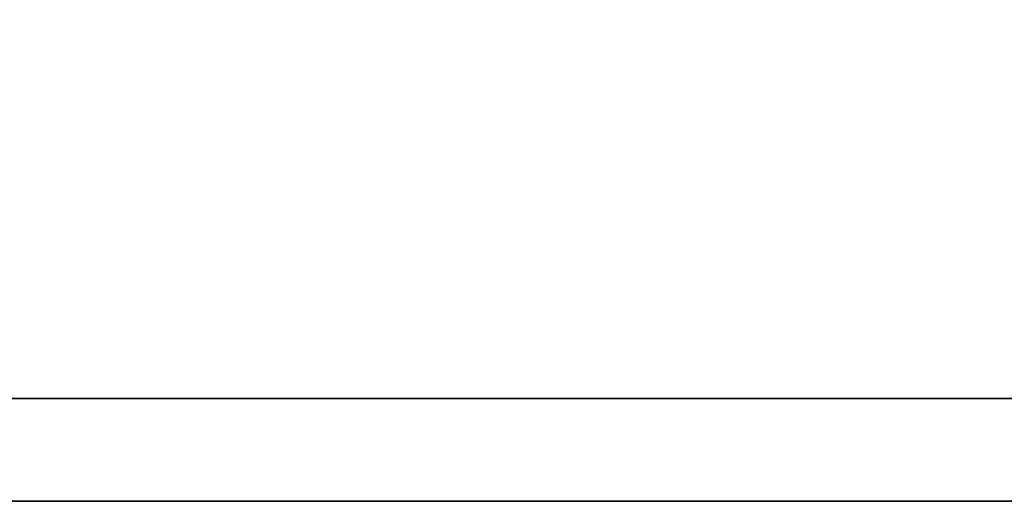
# Model space of a CAD drawing. Header units: millimetres. Extents: x 455 to 817, y 438 to 567.
# Tile 27 of 55: x 717.31 to 719.56, y 471.35 to 472.45. Entities that reach past the tile are written whole.
import ezdxf

# ---------------------------------------------------------------- set-up
doc = ezdxf.new("R2010")
doc.units = ezdxf.units.MM
doc.layers.add('DIM', color=4, linetype='CONTINUOUS')
doc.layers.add('layer 1', color=7, linetype='CONTINUOUS')

# ---------------------------------------------------------------- blocks, each defined once
blk = doc.blocks.new('TBI MOTION logo(完整正式版)')
at = {"layer": 'layer 1', "color": 22, "lineweight": 35}
blk.add_open_spline([(75.90875, -9.47875), (75.90875, -9.47875), (75.90875, -12.28625), (75.90875, -12.28625), (75.90875, -12.28625), (75.90875, -12.28625), (75.90875, -12.47875), (75.90875, -12.47875), (75.90875, -12.47875), (75.90875, -12.47875), (75.71625, -12.47875), (75.71625, -12.47875), (75.71625, -12.47875), (75.71625, -12.47875), (-88.32875, -12.47875), (-88.32875, -12.47875), (-88.32875, -12.47875), (-88.32875, -12.47875), (-88.32875, -13.29375), (-88.32875, -13.29375), (-88.32875, -13.29375), (-88.32875, -13.29375), (82.89125, -13.29375), (82.89125, -13.29375), (82.89125, -13.29375), (82.89125, -13.29375), (75.90875, -9.47875), (75.90875, -9.47875)], degree=3, knots=[0, 0, 0, 0, 0.1428571, 0.1428571, 0.1428571, 0.1428572, 0.2857143, 0.2857143, 0.2857143, 0.2857143, 0.4285714, 0.4285714, 0.4285714, 0.4285714, 0.5714286, 0.5714286, 0.5714286, 0.5714286, 0.7142857, 0.7142857, 0.7142857, 0.7142857, 0.8571429, 0.8571429, 0.8571429, 0.8571429, 1, 1, 1, 1], dxfattribs=at)

msp = doc.modelspace()

# ---------------------------------------------------------------- block references
at = {"layer": 'DIM', "color": 0, "xscale": 0.2889976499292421, "yscale": 0.2889976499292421, "zscale": 0.2889976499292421}
msp.add_blockref('TBI MOTION logo(完整正式版)', (738.1939, 475.1942), dxfattribs=at)

doc.saveas('drawing.dxf')
